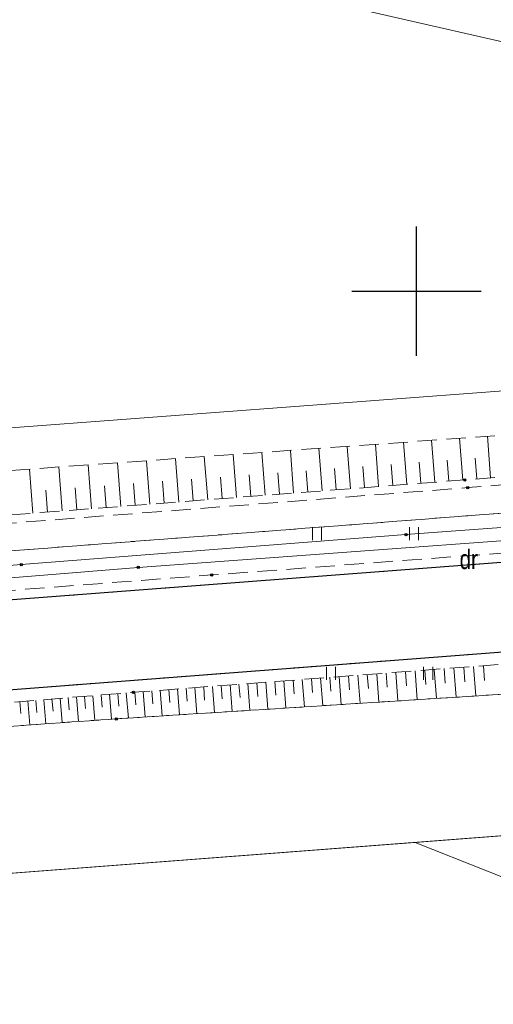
# Model space of a CAD drawing. Header units: metres. Extents: x 5548743 to 5556416, y 5707500 to 5714000.
# Tile 165 of 244: x 5554569 to 5554606, y 5710245 to 5710321. Entities that reach past the tile are written whole.
import ezdxf

# ---------------------------------------------------------------- set-up
doc = ezdxf.new("R2010")
doc.units = ezdxf.units.M
for name, pattern in [('1.5_0.75', [2.25, 1.5, -0.75]), ('2.25_0.75', [3, 2.25, -0.75]), ('219-1000', [0])]:
    doc.linetypes.add(name, pattern=pattern)
doc.layers.get('0').update_dxf_attribs({"color": 2, "lineweight": 5})
doc.styles.get("Standard").update_dxf_attribs({"font": 'Working1250', "width": 0.75})

# ---------------------------------------------------------------- blocks, each defined once
blk = doc.blocks.new('TU04')
at = {"color": 0, "linetype": 'Continuous', "lineweight": 13}
for p, q in [((0, 0), (0, 1)), ((0.7, 0), (0.7, 1))]:
    blk.add_line(p, q, dxfattribs=at)
blk = doc.blocks.new('PIKIETAW1891')
at = {"color": 0}
blk.add_circle((0, 0), 0.09, dxfattribs=at)
blk = doc.blocks.new('RAMKA1000K')
at = {"color": 0}
for p, q in [((200, 295), (200, 305)), ((195, 300), (205, 300))]:
    blk.add_line(p, q, dxfattribs=at)

msp = doc.modelspace()

# ---------------------------------------------------------------- linework, layer by layer
at = {"layer": '000 Inne (niezydentyfikowane)', "color": 7, "linetype": 'CONTINUOUS', "lineweight": 18, "flags": 128}
for points in [[(5554597.08, 5710284.91), (5554596.83, 5710288.17)], [(5554599.26, 5710285.07), (5554599.01, 5710288.33)], [(5554601.42, 5710285.24), (5554601.17, 5710288.48)], [(5554603.58, 5710285.41), (5554603.33, 5710288.64)], [(5554605.73, 5710285.58), (5554605.48, 5710288.79)], [(5554586.09, 5710284.06), (5554585.83, 5710287.38)], [(5554588.3, 5710284.23), (5554588.05, 5710287.54)], [(5554590.51, 5710284.4), (5554590.26, 5710287.7)], [(5554592.71, 5710284.57), (5554592.46, 5710287.86)], [(5554594.9, 5710284.74), (5554594.65, 5710288.01)], [(5554577.15, 5710283.37), (5554576.89, 5710286.74)], [(5554579.39, 5710283.54), (5554579.13, 5710286.9)], [(5554581.63, 5710283.71), (5554581.38, 5710287.06)], [(5554583.87, 5710283.89), (5554583.61, 5710287.22)], [(5554598.17, 5710284.99), (5554598.05, 5710286.62)], [(5554600.34, 5710285.16), (5554600.22, 5710286.78)], [(5554602.5, 5710285.32), (5554602.38, 5710286.94)], [(5554604.66, 5710285.49), (5554604.53, 5710287.1)], [(5554570.35, 5710282.84), (5554570.09, 5710286.25)], [(5554572.63, 5710283.02), (5554572.36, 5710286.42)], [(5554574.89, 5710283.19), (5554574.63, 5710286.58)], [(5554589.41, 5710284.31), (5554589.28, 5710285.97)], [(5554591.61, 5710284.48), (5554591.48, 5710286.13)], [(5554593.81, 5710284.65), (5554593.68, 5710286.29)], [(5554595.99, 5710284.82), (5554595.87, 5710286.46)], [(5554578.27, 5710283.46), (5554578.14, 5710285.14)], [(5554580.51, 5710283.63), (5554580.39, 5710285.31)], [(5554582.75, 5710283.8), (5554582.62, 5710285.47)], [(5554584.98, 5710283.97), (5554584.85, 5710285.64)], [(5554587.2, 5710284.14), (5554587.07, 5710285.8)], [(5554571.49, 5710282.93), (5554571.36, 5710284.63)], [(5554573.76, 5710283.11), (5554573.63, 5710284.8)], [(5554576.02, 5710283.28), (5554575.89, 5710284.97)], [(5554599.89, 5710270.66), (5554600.06, 5710268.43)], [(5554600.64, 5710270.71), (5554600.72, 5710269.6)], [(5554601.38, 5710270.77), (5554601.56, 5710268.53)], [(5554602.14, 5710270.83), (5554602.22, 5710269.7)], [(5554602.89, 5710270.89), (5554603.06, 5710268.62)], [(5554603.65, 5710270.94), (5554603.74, 5710269.81)], [(5554604.41, 5710271), (5554604.59, 5710268.72)], [(5554605.18, 5710271.06), (5554605.26, 5710269.91)], [(5554589.76, 5710269.89), (5554589.92, 5710267.79)], [(5554590.47, 5710269.94), (5554590.55, 5710268.88)], [(5554591.17, 5710269.99), (5554591.34, 5710267.88)], [(5554591.88, 5710270.05), (5554591.96, 5710268.98)], [(5554592.6, 5710270.1), (5554592.76, 5710267.97)], [(5554593.31, 5710270.16), (5554593.39, 5710269.08)], [(5554594.03, 5710270.21), (5554594.19, 5710268.06)], [(5554594.75, 5710270.27), (5554594.83, 5710269.18)], [(5554595.48, 5710270.32), (5554595.64, 5710268.15)], [(5554596.2, 5710270.38), (5554596.29, 5710269.29)], [(5554596.94, 5710270.43), (5554597.1, 5710268.24)], [(5554597.67, 5710270.49), (5554597.75, 5710269.39)], [(5554598.41, 5710270.54), (5554598.57, 5710268.34)], [(5554599.15, 5710270.6), (5554599.23, 5710269.49)], [(5554579.55, 5710269.11), (5554579.62, 5710268.12)], [(5554580.21, 5710269.16), (5554580.36, 5710267.18)], [(5554580.87, 5710269.21), (5554580.95, 5710268.21)], [(5554581.54, 5710269.26), (5554581.69, 5710267.26)], [(5554582.21, 5710269.31), (5554582.29, 5710268.31)], [(5554582.88, 5710269.36), (5554583.04, 5710267.35)], [(5554583.56, 5710269.41), (5554583.63, 5710268.4)], [(5554584.24, 5710269.46), (5554584.39, 5710267.43)], [(5554584.92, 5710269.52), (5554584.99, 5710268.5)], [(5554585.6, 5710269.57), (5554585.76, 5710267.52)], [(5554586.29, 5710269.62), (5554586.37, 5710268.59)], [(5554586.98, 5710269.67), (5554587.13, 5710267.61)], [(5554587.67, 5710269.73), (5554587.75, 5710268.69)], [(5554588.36, 5710269.78), (5554588.52, 5710267.7)], [(5554589.06, 5710269.83), (5554589.14, 5710268.79)], [(5554570.59, 5710268.38), (5554570.67, 5710267.45)], [(5554571.21, 5710268.43), (5554571.37, 5710266.57)], [(5554571.84, 5710268.49), (5554571.92, 5710267.55)], [(5554572.47, 5710268.54), (5554572.62, 5710266.66)], [(5554573.1, 5710268.59), (5554573.17, 5710267.64)], [(5554573.73, 5710268.64), (5554573.88, 5710266.75)], [(5554574.36, 5710268.69), (5554574.44, 5710267.74)], [(5554575, 5710268.74), (5554575.16, 5710266.83)], [(5554575.64, 5710268.8), (5554575.72, 5710267.84)], [(5554576.28, 5710268.85), (5554576.44, 5710266.92)], [(5554576.93, 5710268.9), (5554577.01, 5710267.94)], [(5554577.58, 5710268.95), (5554577.74, 5710267.01)], [(5554578.23, 5710269.01), (5554578.31, 5710268.03)], [(5554578.89, 5710269.06), (5554579.04, 5710267.09)], [(5554569.35, 5710268.28), (5554569.43, 5710267.36)], [(5554569.97, 5710268.33), (5554570.12, 5710266.48)]]:
    msp.add_lwpolyline(points, dxfattribs=at)
at = {"layer": '217-kontur klasyfikacyjny', "color": 3, "linetype": 'CONTINUOUS', "lineweight": 18, "flags": 128}
for points in [[(5554537.11, 5710287.07), (5554695.51, 5710298.97)], [(5554599.89, 5710257.4), (5554529.98, 5710252.05)], [(5554616.66, 5710250.75), (5554599.89, 5710257.4)]]:
    msp.add_lwpolyline(points, dxfattribs=at)
at = {"layer": '218-kontur użytku gruntowego', "color": 3, "linetype": 'CONTINUOUS', "lineweight": 18, "flags": 128}
for points in [[(5554537.11, 5710287.07), (5554695.51, 5710298.97)], [(5554695.51, 5710298.97), (5554537.11, 5710287.07)], [(5554599.89, 5710257.4), (5554619.32, 5710258.89)], [(5554529.98, 5710252.05), (5554599.89, 5710257.4)], [(5554599.89, 5710257.4), (5554529.98, 5710252.05)], [(5554616.66, 5710250.75), (5554599.89, 5710257.4)]]:
    msp.add_lwpolyline(points, dxfattribs=at)
at = {"layer": '219-działka ewidencyjna', "color": 7, "linetype": '219-1000', "lineweight": 18, "flags": 128}
for points in [[(5554695.51, 5710298.97), (5554537.11, 5710287.07)], [(5554750.23, 5710268.91), (5554529.98, 5710252.05)]]:
    msp.add_lwpolyline(points, dxfattribs=at)
at = {"layer": 'chodnik', "color": 7, "linetype": '1.5_0.75', "lineweight": 18, "flags": 128}
msp.add_lwpolyline([(5554364.11, 5710430.92), (5554363.89, 5710430.87), (5554363.67, 5710430.82), (5554363.46, 5710430.75), (5554363.25, 5710430.68), (5554363.04, 5710430.58), (5554362.84, 5710430.49), (5554362.64, 5710430.37), (5554362.46, 5710430.26), (5554362.27, 5710430.12), (5554361.31, 5710429.48), (5554360.54, 5710428.9), (5554359.75, 5710428.05), (5554358.74, 5710426.66), (5554352.05, 5710411.17), (5554339.54, 5710382.11), (5554326.59, 5710351.06), (5554311.34, 5710314.54), (5554304.07, 5710297.57), (5554302.49, 5710293.51), (5554300.31, 5710285.92), (5554299.66, 5710281.4), (5554299.54, 5710273.15), (5554300.06, 5710273.27), (5554300.66, 5710273.33), (5554305.28, 5710267.38), (5554308.56, 5710264.71), (5554315.57, 5710261.76), (5554315.6, 5710260.56), (5554319.59, 5710260.92), (5554319.39, 5710262.78), (5554320.23, 5710263.89), (5554343.83, 5710265.74), (5554370.89, 5710267.84), (5554378.22, 5710268.05), (5554414.15, 5710268.23), (5554420.26, 5710268.42), (5554467.76, 5710272.06), (5554528.12, 5710276.78), (5554529.29, 5710276.04), (5554529.45, 5710273.96), (5554533.45, 5710274.17), (5554532.87, 5710275.9), (5554534.37, 5710277.31), (5554567.84, 5710279.87), (5554624.61, 5710284.23), (5554665.49, 5710287.36), (5554722.3, 5710291.93), (5554721.99, 5710294.06), (5554692.86, 5710291.62), (5554652.68, 5710288.66), (5554603.96, 5710284.82), (5554555.37, 5710281.04), (5554532.95, 5710279.32), (5554528.95, 5710279.05), (5554490.76, 5710276.14), (5554445.64, 5710272.63), (5554420.03, 5710270.57), (5554405.25, 5710270.1), (5554377.56, 5710270.36), (5554361.34, 5710269.19), (5554333.35, 5710266.59), (5554319.69, 5710265.79), (5554314.93, 5710265.73), (5554311.9, 5710266.23), (5554310.06, 5710266.91), (5554307.75, 5710268.85), (5554305.92, 5710270.67), (5554303.43, 5710273.82), (5554302.27, 5710275.92), (5554301.71, 5710277.33), (5554301.66, 5710279.69), (5554301.76, 5710282.88), (5554302.3, 5710284.46), (5554303.14, 5710288.66), (5554304.04, 5710292.05), (5554305.52, 5710295.46), (5554308.47, 5710302.74), (5554313.84, 5710314.76), (5554318.06, 5710324.52), (5554324.12, 5710337.82), (5554330.55, 5710352.92), (5554344.43, 5710385.68), (5554343.76, 5710385.4), (5554358.3, 5710418.07)], close=True, dxfattribs=at)
at = {"layer": 'jezdnia', "color": 7, "linetype": '2.25_0.75', "lineweight": 18, "flags": 128}
msp.add_lwpolyline([(5554286.87, 5710246.53), (5554310.62, 5710249.39), (5554313.02, 5710249.64), (5554356.51, 5710253.11), (5554398.75, 5710256.18), (5554458.33, 5710260.65), (5554520.28, 5710265.46), (5554529.94, 5710266.3), (5554533.96, 5710266.54), (5554642.18, 5710274.85), (5554752.55, 5710283.55), (5554757.3, 5710284.09), (5554764.62, 5710284.87), (5554772.72, 5710286.02), (5554780.26, 5710287.1), (5554788.19, 5710288.57), (5554794.39, 5710289.76), (5554801.87, 5710291.51), (5554817.73, 5710295.59), (5554822.95, 5710297.38), (5554830.44, 5710299.81), (5554836.13, 5710302.09), (5554844.96, 5710305.26), (5554850.94, 5710307.74), (5554855.73, 5710309.77), (5554864.28, 5710313.78), (5554868.44, 5710315.93), (5554879.13, 5710321.64), (5554893.08, 5710329.84), (5554900.82, 5710334.86), (5554905.94, 5710338.07), (5554932.96, 5710356.3), (5554953.33, 5710370.25), (5554955.04, 5710371.15), (5554957.52, 5710371.74), (5554960.56, 5710371.56), (5554961.95, 5710371.05), (5554963.17, 5710370.34), (5554955.43, 5710383.54), (5554954.57, 5710381.37), (5554953.36, 5710379.34), (5554941.62, 5710370.79), (5554913.34, 5710351.2), (5554889.37, 5710335.59), (5554879.09, 5710329.48), (5554867.79, 5710323.34), (5554856.7, 5710317.87), (5554851.12, 5710315.25), (5554837.39, 5710309.59), (5554822.28, 5710304.4), (5554810.81, 5710300.94), (5554791, 5710295.98), (5554781.3, 5710294.19), (5554760.54, 5710291.41), (5554749.22, 5710290.2), (5554712.72, 5710287.45), (5554626.12, 5710280.54), (5554543.48, 5710274.22), (5554509.19, 5710271.71), (5554421.1, 5710264.86), (5554411.37, 5710264.31), (5554375.97, 5710264.45), (5554315.99, 5710259.97), (5554313.02, 5710260), (5554310.28, 5710260.32), (5554282.8, 5710253.32), (5554276.46, 5710251.4), (5554271.61, 5710250.29), (5554270.32, 5710250.46), (5554268.79, 5710251.53), (5554265.84, 5710257.11), (5554264.79, 5710258.71), (5554260.9, 5710256.6), (5554262.31, 5710254.76), (5554263.87, 5710250.46), (5554263.57, 5710248.09), (5554247.08, 5710242.71), (5554236.32, 5710238.19), (5554229.58, 5710234.81), (5554222.95, 5710231.33), (5554214.84, 5710226.35), (5554205.93, 5710220.52), (5554199.06, 5710215.52), (5554197.52, 5710215.94), (5554193.99, 5710212.54), (5554193.95, 5710211.46), (5554191.56, 5710209.53), (5554185.2, 5710203.91), (5554175.02, 5710194.7), (5554165.59, 5710185.7), (5554154.52, 5710175.6), (5554158.99, 5710171.37), (5554168.86, 5710181), (5554177.03, 5710188.43), (5554184.81, 5710195.02), (5554194.51, 5710202.86), (5554207.91, 5710213.24), (5554217.1, 5710219.5), (5554229.56, 5710226.79), (5554239.49, 5710231.76), (5554249.85, 5710236.13), (5554257.27, 5710238.67), (5554263.03, 5710240.46), (5554271.4, 5710242.87), (5554277.72, 5710244.36), (5554283.77, 5710245.89)], close=True, dxfattribs=at)
at = {"layer": 'krawężnik', "color": 7, "linetype": 'CONTINUOUS', "lineweight": 25, "flags": 128}
for points in [[(5554626.12, 5710280.54), (5554543.48, 5710274.22), (5554509.19, 5710271.71), (5554421.1, 5710264.86), (5554411.37, 5710264.31), (5554375.97, 5710264.45), (5554315.99, 5710259.97), (5554313.02, 5710260), (5554310.28, 5710260.32), (5554308.01, 5710261.18), (5554306.18, 5710262.37)], [(5554311.39, 5710174.17), (5554310.27, 5710178.98), (5554308.84, 5710189.67), (5554306.37, 5710209), (5554304.04, 5710231.96), (5554303.66, 5710235.88), (5554303.31, 5710240.6), (5554303.45, 5710242.58), (5554303.99, 5710244.55), (5554305, 5710246.1), (5554306.84, 5710247.72), (5554308.54, 5710248.72), (5554310.62, 5710249.39), (5554313.02, 5710249.64), (5554356.51, 5710253.11), (5554398.75, 5710256.18), (5554458.33, 5710260.65), (5554520.28, 5710265.46), (5554529.94, 5710266.3), (5554533.96, 5710266.54), (5554642.18, 5710274.85)]]:
    msp.add_lwpolyline(points, dxfattribs=at)
at = {"layer": 'przewód elektroenergetyczny podziemny', "color": 1, "linetype": 'CONTINUOUS', "lineweight": 18, "flags": 128}
msp.add_lwpolyline([(5554313.35, 5710262.26), (5554334.35, 5710263.88), (5554361.81, 5710265.93), (5554376.32, 5710266.97), (5554389.82, 5710266.91), (5554420.01, 5710267.41), (5554449.48, 5710269.64), (5554480.02, 5710271.91), (5554509.66, 5710274.17), (5554539.59, 5710276.38), (5554569.47, 5710278.87), (5554599.19, 5710281.19), (5554629.39, 5710283.42), (5554659.21, 5710285.82), (5554689.14, 5710288.14), (5554718.89, 5710290.33), (5554748.45, 5710292.77), (5554772.45, 5710295.52), (5554796.03, 5710299.68), (5554819.72, 5710306.31), (5554842.09, 5710314.29), (5554864.19, 5710324.28), (5554884.67, 5710335.95), (5554909.56, 5710351.99)], dxfattribs=at)
at = {"layer": 'przewód kanalizacyjny', "color": 34, "linetype": 'CONTINUOUS', "lineweight": 18, "flags": 128}
msp.add_lwpolyline([(5554718.2, 5710289.67), (5554681.79, 5710286.49), (5554625.45, 5710282.11), (5554578.51, 5710278.66), (5554545.79, 5710275.99), (5554508.77, 5710273.16), (5554457.53, 5710269.19), (5554406.52, 5710265.82)], dxfattribs=at)
at = {"layer": 'przewód telekomunikacyjny podziemny', "color": 30, "linetype": 'CONTINUOUS', "lineweight": 18, "flags": 128}
msp.add_lwpolyline([(5554566.61, 5710067.53), (5554561.87, 5710093.04), (5554554.63, 5710127.92), (5554544.89, 5710173.31), (5554537.68, 5710201.7), (5554534.54, 5710216.57), (5554533.04, 5710229.25), (5554533.65, 5710241.14), (5554534.14, 5710247.02), (5554536.17, 5710260.01), (5554538.38, 5710272.07), (5554541.23, 5710288.18), (5554546.9, 5710306.73), (5554554.4, 5710329.9), (5554557.02, 5710331.02), (5554562.24, 5710329.69), (5554591.94, 5710322.65), (5554613.08, 5710317.82), (5554623.5, 5710345.76), (5554623.82, 5710347.42), (5554628.55, 5710362.31), (5554633.22, 5710365.21)], dxfattribs=at)
at = {"layer": 'skarpa nieumocniona', "color": 7, "linetype": '1.5_0.75', "lineweight": 18, "flags": 128}
for points in [[(5554535.02, 5710280.1), (5554551.76, 5710281.41), (5554603.74, 5710285.42), (5554648.56, 5710288.91), (5554684.56, 5710291.6), (5554722.26, 5710294.7), (5554722.18, 5710296.04), (5554720.53, 5710297.19), (5554703.54, 5710296.9), (5554688.16, 5710294.59), (5554632.87, 5710290.75), (5554568.07, 5710286.11), (5554545.73, 5710283.89), (5554537.61, 5710283.46)], [(5554535.02, 5710280.1), (5554551.76, 5710281.41), (5554603.74, 5710285.42), (5554648.56, 5710288.91), (5554684.56, 5710291.6), (5554722.26, 5710294.7), (5554722.18, 5710296.04), (5554720.53, 5710297.19), (5554703.54, 5710296.9), (5554688.16, 5710294.59), (5554632.87, 5710290.75), (5554568.07, 5710286.11), (5554545.73, 5710283.89), (5554537.61, 5710283.46)], [(5554721.63, 5710276.37), (5554723.25, 5710278.46), (5554723.11, 5710280.17), (5554670.92, 5710276.02), (5554626.2, 5710272.66), (5554578.13, 5710269), (5554535.93, 5710265.55), (5554535.26, 5710263.43), (5554535.87, 5710259.77), (5554536.75, 5710260.6), (5554536.55, 5710263.36), (5554537.48, 5710264.19), (5554576.8, 5710266.95), (5554635.38, 5710270.68), (5554699.01, 5710275.1), (5554721.78, 5710276.56), (5554723.13, 5710278.31)], [(5554721.63, 5710276.37), (5554723.25, 5710278.46), (5554723.11, 5710280.17), (5554670.92, 5710276.02), (5554626.2, 5710272.66), (5554578.13, 5710269), (5554535.93, 5710265.55), (5554535.26, 5710263.43), (5554535.87, 5710259.77), (5554536.75, 5710260.6), (5554536.55, 5710263.36), (5554537.48, 5710264.19), (5554576.8, 5710266.95), (5554635.38, 5710270.68), (5554699.01, 5710275.1), (5554721.78, 5710276.56), (5554723.13, 5710278.31)]]:
    msp.add_lwpolyline(points, close=True, dxfattribs=at)
at = {"layer": 'trawnik', "color": 7, "linetype": '1.5_0.75', "lineweight": 18, "flags": 128}
for points in [[(5554533.96, 5710266.54), (5554534.14, 5710264.37), (5554535.26, 5710263.43), (5554536.55, 5710263.36), (5554537.48, 5710264.19), (5554576.8, 5710266.95), (5554635.38, 5710270.68), (5554699.01, 5710275.1), (5554721.78, 5710276.56), (5554723.25, 5710278.46), (5554724.97, 5710278.45), (5554727.06, 5710276.68), (5554739.44, 5710277.45), (5554741.11, 5710277.29), (5554752.89, 5710278.08), (5554757.46, 5710278.62), (5554767.61, 5710279.14), (5554770.53, 5710279.45), (5554786.17, 5710282.53), (5554795.92, 5710284.8), (5554819.6, 5710290.83), (5554858.08, 5710305.89), (5554876.88, 5710314.41), (5554882.09, 5710317.09), (5554879.86, 5710320.84), (5554879.13, 5710321.64), (5554868.44, 5710315.93), (5554864.28, 5710313.78), (5554855.73, 5710309.77), (5554850.94, 5710307.74), (5554844.96, 5710305.26), (5554836.13, 5710302.09), (5554830.44, 5710299.81), (5554822.95, 5710297.38), (5554817.73, 5710295.59), (5554801.87, 5710291.51), (5554794.39, 5710289.76), (5554788.19, 5710288.57), (5554780.26, 5710287.1), (5554772.72, 5710286.02), (5554764.62, 5710284.87), (5554752.55, 5710283.55), (5554642.18, 5710274.85)], [(5554722.37, 5710288.98), (5554722.3, 5710291.93), (5554665.49, 5710287.36), (5554624.61, 5710284.23), (5554567.84, 5710279.87), (5554534.37, 5710277.31), (5554532.87, 5710275.9), (5554533.45, 5710274.17), (5554584.19, 5710278.07), (5554621.42, 5710280.88), (5554660.41, 5710283.9), (5554698.83, 5710286.97)]]:
    msp.add_lwpolyline(points, close=True, dxfattribs=at)

# ---------------------------------------------------------------- block references
at = {"layer": 'Punkt roboczy BDOT GESUT K1', "color": 6, "linetype": 'CONTINUOUS', "lineweight": 18}
for p in [(5554603.74, 5710285.42), (5554603.96, 5710284.82), (5554599.19, 5710281.19), (5554569.47, 5710278.87), (5554578.51, 5710278.66), (5554584.19, 5710278.07), (5554578.13, 5710269), (5554576.8, 5710266.95), (5554576.8, 5710266.95)]:
    msp.add_blockref('PIKIETAW1891', p, dxfattribs=at)
at = {"layer": 'trawnik', "color": 7, "linetype": 'CONTINUOUS', "lineweight": 18}
for p in [(5554591.969, 5710280.769), (5554599.469, 5710280.769), (5554593.059, 5710269.959), (5554600.559, 5710269.959)]:
    msp.add_blockref('TU04', p, dxfattribs=at)
at = {"layer": 'Wstawianie ramki sekcyjnej z opisem', "color": 7, "linetype": 'CONTINUOUS', "lineweight": 13}
msp.add_blockref('RAMKA1000K', (5554400, 5710000), dxfattribs=at)
msp.add_blockref('RAMKA1000K', (5554400, 5710000), dxfattribs=at)
msp.add_blockref('RAMKA1000K', (5554400, 5710000), dxfattribs=at)
msp.add_blockref('RAMKA1000K', (5554400, 5710000), dxfattribs=at)

# ---------------------------------------------------------------- texts
at = {"layer": '210-oznaczenie konturu użytku gruntowego', "color": 3, "linetype": 'CONTINUOUS', "lineweight": 18, "width": 0.79}
msp.add_text('dr', height=1.5, dxfattribs=at).set_placement((5554603.34, 5710278.53))

doc.saveas('drawing.dxf')
